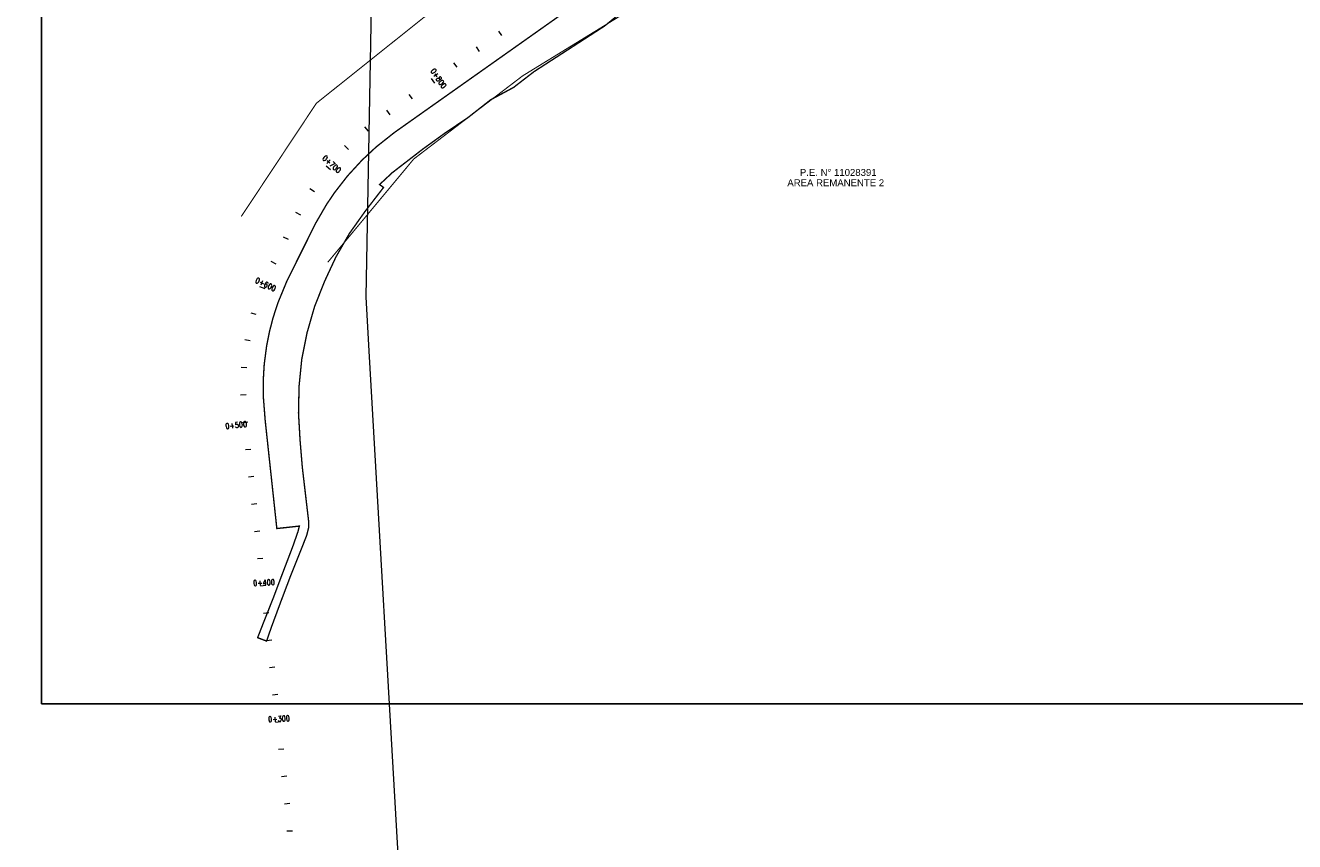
# Model space of a CAD drawing. Header units: millimetres. Extents: x 0 to 796729, y 0 to 9016813.
# Tile 3 of 17: x 768103 to 769030, y 8989559 to 8990155. Entities that reach past the tile are written whole.
import ezdxf
from ezdxf.enums import TextEntityAlignment as Align

# ---------------------------------------------------------------- set-up
doc = ezdxf.new("R2010")
doc.units = ezdxf.units.MM
for name, color, linetype in [('COORD', 7, 'Continuous'), ('Estacas', 7, 'Continuous'), ('Faja Marginal', 190, 'Continuous'), ('Leyenda', 7, 'Continuous'), ('Limite Constructivo', 230, 'Continuous'), ('N° de Partidas Electronicas', 7, 'Continuous'), ('Predios del Estado', 5, 'Continuous'), ('Progresiva', 7, 'Continuous')]:
    doc.layers.add(name, color=color, linetype=linetype)
doc.styles.add('ROMANS', font='romans.shx', dxfattribs={"width": 0.75, "bigfont": 'bigfont.shx'})
doc.styles.get("Standard").update_dxf_attribs({"font": 'arial.ttf'})
doc.dimstyles.get("Standard").update_dxf_attribs({"dimtxt": 0.18, "dimasz": 0.18, "dimexe": 0.18, "dimexo": 0.0625, "dimgap": 0.09, "dimtad": 0, "dimtih": 1, "dimtoh": 1, "dimdec": 4, "dimzin": 0, "dimdsep": 46, "dimtxsty": 'Standard', "dimcen": 0.09, "dimadec": 0, "dimazin": 0, "dimtfac": 1, "dimtdec": 4, "dimtofl": 0, "dimtmove": 0, "dimatfit": 3, "dimfxl": 1, "dimtolj": 1, "dimtzin": 0, "dimarcsym": 0})
picture_1 = doc.add_image_def('image1.ecw', size_in_pixel=(287180, 487828))

# ---------------------------------------------------------------- blocks, each defined once
blk = doc.blocks.new('*D7')
at = {"layer": 'COORD', "color": 0, "lineweight": -2, "transparency": 16777216}
blk.add_line((768500, 8990453.29), (768500, 8990477.87), dxfattribs=at)
at = {"layer": 'Defpoints', "color": 0, "transparency": 16777216}
for p in [(768500, 8990454.23), (768500, 8990453.23), (0, 25.38)]:
    blk.add_point(p, dxfattribs=at)
at = {"layer": 'COORD', "color": 0, "transparency": 16777216, "insert": (768496.45, 8990466.55), "char_height": 5, "attachment_point": 5, "rotation": 90}
blk.add_mtext('\\A1;768500', dxfattribs=at)
blk = doc.blocks.new('*D8')
at = {"layer": 'COORD', "color": 0, "lineweight": -2, "transparency": 16777216}
blk.add_line((769000, 8990803.39), (769000, 8990827.97), dxfattribs=at)
at = {"layer": 'Defpoints', "color": 0, "transparency": 16777216}
for p in [(769000, 8990804.33), (769000, 8990803.33), (0, 375.48)]:
    blk.add_point(p, dxfattribs=at)
at = {"layer": 'COORD', "color": 0, "transparency": 16777216, "insert": (768996.45, 8990816.65), "char_height": 5, "attachment_point": 5, "rotation": 90}
blk.add_mtext('\\A1;769000', dxfattribs=at)
blk = doc.blocks.new('*D9')
at = {"layer": 'COORD', "color": 0, "lineweight": -2, "transparency": 16777216}
blk.add_line((769500, 8991153.5), (769500, 8991178.08), dxfattribs=at)
at = {"layer": 'Defpoints', "color": 0, "transparency": 16777216}
for p in [(769500, 8991154.43), (769500, 8991153.43), (0, 725.58)]:
    blk.add_point(p, dxfattribs=at)
at = {"layer": 'COORD', "color": 0, "transparency": 16777216, "insert": (769496.45, 8991166.76), "char_height": 5, "attachment_point": 5, "rotation": 90}
blk.add_mtext('\\A1;769500', dxfattribs=at)
blk = doc.blocks.new('*D10')
at = {"layer": 'COORD', "color": 0, "lineweight": -2, "transparency": 16777216}
blk.add_line((768413.3, 8990500), (768441.81, 8990500), dxfattribs=at)
at = {"layer": 'Defpoints', "color": 0, "transparency": 16777216}
for p in [(768413.24, 8990500), (768414.24, 8990500), (740.3, 0)]:
    blk.add_point(p, dxfattribs=at)
at = {"layer": 'COORD', "color": 0, "transparency": 16777216, "insert": (768428.53, 8990503.55), "char_height": 5, "attachment_point": 5}
blk.add_mtext('\\A1;8990500', dxfattribs=at)
blk = doc.blocks.new('*D13')
at = {"layer": 'COORD', "color": 0, "lineweight": -2, "transparency": 16777216}
blk.add_line((768305.31, 8992000), (768333.82, 8992000), dxfattribs=at)
at = {"layer": 'Defpoints', "color": 0, "transparency": 16777216}
for p in [(768305.25, 8992000), (768306.25, 8992000), (632.31, 0)]:
    blk.add_point(p, dxfattribs=at)
at = {"layer": 'COORD', "color": 0, "transparency": 16777216, "insert": (768320.53, 8991996.45), "char_height": 5, "attachment_point": 5}
blk.add_mtext('\\A1;8992000', dxfattribs=at)

msp = doc.modelspace()

# ---------------------------------------------------------------- linework, layer by layer
at = {"layer": 'Estacas', "linetype": 'Continuous', "lineweight": 13}
for p, q in [((768451.1, 8990147.27), (768448.79, 8990150.53)), ((768451.1, 8990147.27), (768448.79, 8990150.53)), ((768434.77, 8990135.72), (768432.46, 8990138.98)), ((768434.77, 8990135.72), (768432.46, 8990138.98)), ((768418.44, 8990124.17), (768416.13, 8990127.43)), ((768418.44, 8990124.17), (768416.13, 8990127.43)), ((768402.12, 8990112.62), (768399.81, 8990115.88)), ((768402.12, 8990112.62), (768399.81, 8990115.88)), ((768385.79, 8990101.07), (768383.48, 8990104.33)), ((768385.79, 8990101.07), (768383.48, 8990104.33)), ((768369.46, 8990089.52), (768367.15, 8990092.78)), ((768369.46, 8990089.52), (768367.15, 8990092.78)), ((768353.68, 8990077.54), (768351.08, 8990080.58)), ((768353.68, 8990077.54), (768351.08, 8990080.58)), ((768339.06, 8990064.13), (768336.24, 8990066.96)), ((768339.06, 8990064.13), (768336.24, 8990066.96)), ((768325.95, 8990049.27), (768322.88, 8990051.84)), ((768325.95, 8990049.27), (768322.88, 8990051.84)), ((768314.39, 8990033.27), (768311.03, 8990035.44)), ((768314.39, 8990033.27), (768311.03, 8990035.44)), ((768304.32, 8990016.19), (768300.8, 8990018.09)), ((768304.32, 8990016.19), (768300.8, 8990018.09)), ((768295.31, 8989998.4), (768291.74, 8990000.19)), ((768295.31, 8989998.4), (768291.74, 8990000.19)), ((768286.36, 8989980.55), (768282.76, 8989982.29)), ((768286.36, 8989980.55), (768282.76, 8989982.29)), ((768278.23, 8989962.44), (768274.52, 8989963.92)), ((768278.23, 8989962.44), (768274.52, 8989963.92)), ((768271.88, 8989943.73), (768268.02, 8989944.77)), ((768271.88, 8989943.73), (768268.02, 8989944.77)), ((768267.41, 8989924.42), (768263.47, 8989925.13)), ((768267.41, 8989924.42), (768263.47, 8989925.13)), ((768264.93, 8989904.78), (768260.94, 8989905.09)), ((768264.93, 8989904.78), (768260.94, 8989905.09)), ((768264.43, 8989885), (768260.43, 8989884.91)), ((768264.43, 8989885), (768260.43, 8989884.91)), ((768265.79, 8989865.22), (768261.81, 8989864.79)), ((768265.79, 8989865.22), (768261.81, 8989864.79)), ((768267.97, 8989845.34), (768264, 8989844.91)), ((768267.97, 8989845.34), (768264, 8989844.91)), ((768270.16, 8989825.46), (768266.18, 8989825.03)), ((768270.16, 8989825.46), (768266.18, 8989825.03)), ((768272.35, 8989805.58), (768268.37, 8989805.15)), ((768272.35, 8989805.58), (768268.37, 8989805.15)), ((768274.54, 8989785.7), (768270.56, 8989785.27)), ((768274.54, 8989785.7), (768270.56, 8989785.27)), ((768276.72, 8989765.82), (768272.75, 8989765.39)), ((768276.72, 8989765.82), (768272.75, 8989765.39)), ((768278.91, 8989745.94), (768274.93, 8989745.51)), ((768278.91, 8989745.94), (768274.93, 8989745.51)), ((768281.1, 8989726.07), (768277.12, 8989725.63)), ((768281.1, 8989726.07), (768277.12, 8989725.63)), ((768283.29, 8989706.18), (768279.31, 8989705.75)), ((768283.29, 8989706.18), (768279.31, 8989705.75)), ((768285.47, 8989686.3), (768281.5, 8989685.87)), ((768285.47, 8989686.3), (768281.5, 8989685.87)), ((768287.66, 8989666.42), (768283.68, 8989665.99)), ((768287.66, 8989666.42), (768283.68, 8989665.99)), ((768289.85, 8989646.54), (768285.87, 8989646.11)), ((768289.85, 8989646.54), (768285.87, 8989646.11)), ((768292.04, 8989626.66), (768288.06, 8989626.23)), ((768292.04, 8989626.66), (768288.06, 8989626.23)), ((768294.22, 8989606.78), (768290.25, 8989606.35)), ((768294.22, 8989606.78), (768290.25, 8989606.35)), ((768296.41, 8989586.9), (768292.43, 8989586.47)), ((768296.41, 8989586.9), (768292.43, 8989586.47)), ((768298.17, 8989566.88), (768294.18, 8989566.65)), ((768298.17, 8989566.88), (768294.18, 8989566.65))]:
    msp.add_line(p, q, dxfattribs=at)
at = {"layer": 'Faja Marginal', "const_width": 0.8}
for points in [[(768260.92, 8990015.27), (768315.7, 8990097.84), (768393.81, 8990160.23), (768476.1, 8990217.03), (768558.93, 8990273.06), (768644.45, 8990324.28), (768735.24, 8990366.14), (768821.34, 8990416.73), (768888.55, 8990489.71), (768924.86, 8990581.59), (768919.74, 8990681.39), (768912.16, 8990781.1), (768904.84, 8990880.7), (768897.43, 8990980.42), (768889.33, 8991080.08)], [(768969.98, 8991041.08), (768977.22, 8990941.35), (768995.1, 8990843.05), (769001.32, 8990743.51), (769002.24, 8990643.54), (768993.56, 8990544.43), (768958.18, 8990451.2), (768893.99, 8990375.28), (768812.16, 8990318.26), (768724.27, 8990270.63), (768636.68, 8990222.48), (768551.44, 8990170.2), (768466.23, 8990117.86), (768386.78, 8990057.21), (768324.07, 8989981.89)]]:
    msp.add_lwpolyline(points, dxfattribs=at)
at = {"layer": 'Faja Marginal', "color": 190, "lineweight": 13, "const_width": 0.1}
for points in [[(768260.92, 8990015.27), (768315.7, 8990097.84), (768393.81, 8990160.23), (768476.1, 8990217.03), (768558.93, 8990273.06), (768644.45, 8990324.28), (768735.24, 8990366.14), (768821.34, 8990416.73), (768888.55, 8990489.71), (768924.86, 8990581.59), (768919.74, 8990681.39), (768912.16, 8990781.1), (768904.84, 8990880.7), (768897.43, 8990980.42), (768889.33, 8991080.08)], [(768969.98, 8991041.08), (768977.22, 8990941.35), (768995.1, 8990843.05), (769001.32, 8990743.51), (769002.24, 8990643.54), (768993.56, 8990544.43), (768958.18, 8990451.2), (768893.99, 8990375.28), (768812.16, 8990318.26), (768724.27, 8990270.63), (768636.68, 8990222.48), (768551.44, 8990170.2), (768466.23, 8990117.86), (768386.78, 8990057.21), (768324.07, 8989981.89)]]:
    msp.add_lwpolyline(points, dxfattribs=at)
at = {"layer": 'Limite Constructivo', "linetype": 'Continuous', "ltscale": 10, "const_width": 1, "flags": 128}
msp.add_lwpolyline([(768523.74, 8990183.32), (768478.83, 8990151.57), (768401.25, 8990096.74), (768372.61, 8990076.49), (768359.37, 8990066.01), (768348.98, 8990056.32), (768338.47, 8990044.87), (768328.93, 8990032.6), (768323.12, 8990024.01), (768315.32, 8990010.57), (768294.35, 8989968.52), (768287.57, 8989952.08), (768283.99, 8989941.01), (768281.41, 8989930.95), (768279.4, 8989920.79), (768277.66, 8989907.56), (768276.91, 8989895.24), (768276.93, 8989884.58), (768278.33, 8989866.62), (768286.85, 8989787.57), (768303.3, 8989789.35), (768302.18, 8989785.04), (768298.35, 8989774.11), (768291.23, 8989755.45), (768284.19, 8989736.74), (768276.82, 8989718.16), (768272.84, 8989707.94), (768279.36, 8989705.45), (768282.96, 8989715.84), (768289.9, 8989734.57), (768296.96, 8989753.25), (768304.41, 8989771.8), (768308.73, 8989782.82), (768309.99, 8989788.03), (768310.13, 8989792.25), (768305.45, 8989832.17), (768303.8, 8989852.03), (768302.66, 8989871.78), (768303.08, 8989891.51), (768305.05, 8989911.16), (768308.92, 8989930.5), (768314.38, 8989949.46), (768321.64, 8989967.82), (768329.99, 8989985.73), (768339.8, 8990002.84), (768351.26, 8990018.99), (768364.73, 8990036.44), (768361.81, 8990038.54), (768371.09, 8990047.2), (768393.49, 8990064.5), (768409.67, 8990076.18), (768426.25, 8990087.34), (768442.94, 8990100.44), (768459.54, 8990109.36), (768474.56, 8990120.94), (768525.98, 8990154.19), (768541.52, 8990166.84)], dxfattribs=at)
at = {"layer": 'Predios del Estado', "lineweight": 13}
msp.add_lwpolyline([(768376.05, 8989537.08), (768354.07, 8989921.25), (768352.05, 8989956.61), (768356.91, 8990221.14), (768574.38, 8990285.07), (768485.91, 8990561.14), (768491.71, 8990562.59), (768696.9, 8990614.13), (769525, 8990401.4), (769603.89, 8990381.14), (769900.96, 8990102.18), (771032.67, 8989039.36)], dxfattribs=at)

# ---------------------------------------------------------------- texts
at = {"layer": 'N° de Partidas Electronicas', "color": 0, "lineweight": 13}
msp.add_text('AREA REMANENTE 2', height=5, dxfattribs=at).set_placement((768659.37, 8990037.35))
msp.add_text('P.E. N° 11028391', height=5, dxfattribs=at).set_placement((768696.52, 8990047.38), align=Align.MIDDLE_CENTER)
at = {"layer": 'Progresiva', "color": 0, "lineweight": 13, "style": 'ROMANS', "width": 0.75}
for s, rotation, p in [('0+800', 304.06425, (768398.76, 8990121.39)), ('0+700', 317.66396, (768319.74, 8990057.3)), ('0+600', 335.25243, (768270.58, 8989967.19)), ('0+500', 6.27792, (768249.51, 8989860.16)), ('0+400', 3.07772, (768269.64, 8989745.71)), ('0+300', 3.07772, (768280.6, 8989646.36))]:
    msp.add_text(s, height=4, rotation=rotation, dxfattribs=at).set_placement(p)
at = {"layer": 'Progresiva', "color": 7, "lineweight": 13, "style": 'ROMANS', "width": 0.75}
msp.add_text('0+500', height=4, rotation=6.27792, dxfattribs=at).set_placement((768249.51, 8989860.16))

# ---------------------------------------------------------------- dimensions: what is measured, and where the dimension line sits
at = {"layer": 'COORD'}
for feature_location, offset, dtype, origin, override, picture, middle in [((768305.25, 8992000), (1, 0), 0, (632.31, 0), {"dimtxt": 5, "dimgap": 1, "dimtad": 4, "dimdec": 0}, '*D13', (768320.53, 8991996.45)), ((769500, 8991153.43, 28.41), (0, 1), 1, (0, 725.58, 28.41), {"dimtxt": 5, "dimgap": 1, "dimtad": 1, "dimdec": 0}, '*D9', (769496.45, 8991166.76, 28.41)), ((769000, 8990803.33), (0, 1), 1, (0, 375.48), {"dimtxt": 5, "dimgap": 1, "dimtad": 1, "dimdec": 0}, '*D8', (768996.45, 8990816.65)), ((768413.24, 8990500), (1, 0), 0, (740.3, 0), {"dimtxt": 5, "dimgap": 1, "dimtad": 1, "dimdec": 0}, '*D10', (768428.53, 8990503.55)), ((768500, 8990453.23), (0, 1), 1, (0, 25.38), {"dimtxt": 5, "dimgap": 1, "dimtad": 1, "dimdec": 0}, '*D7', (768496.45, 8990466.55))]:
    dim = msp.add_ordinate_dim(feature_location=feature_location, offset=offset, dtype=dtype, origin=origin, dimstyle='Standard', override=override, dxfattribs=at)
    dim.commit()
    dim.dimension.update_dxf_attribs({"geometry": picture, "text_midpoint": middle})

# ---------------------------------------------------------------- pictures from other files: only their frames are drawn
at = {"layer": 'Leyenda'}
image = msp.add_image(picture_1, insert=(768115.02, 8989659.61), size_in_units=(12167.61, 20668.93), dxfattribs=at)
image.dxf.flags = 7

doc.saveas('drawing.dxf')
